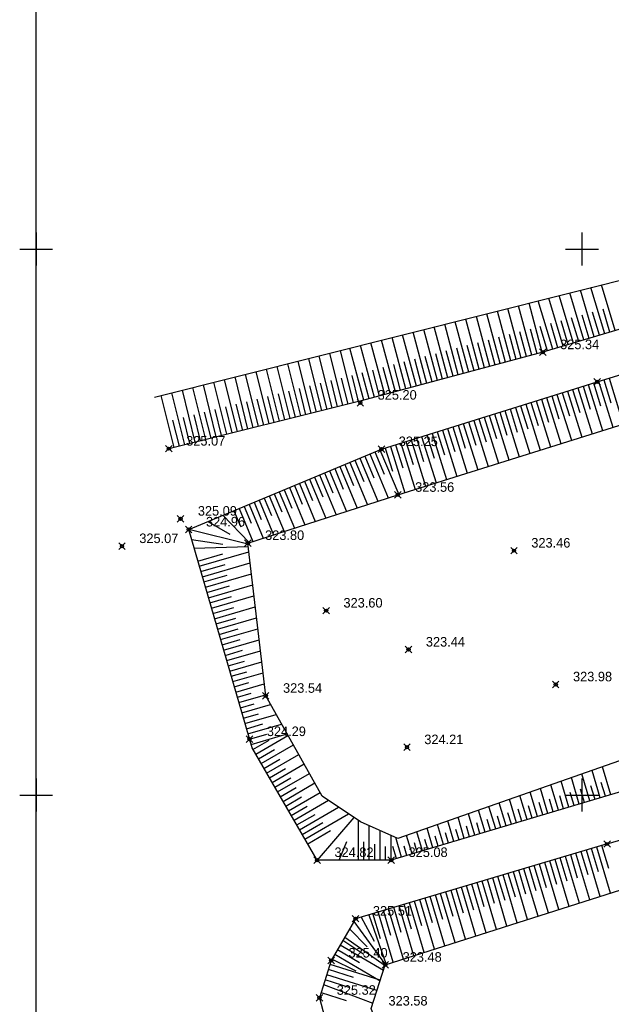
# Model space of a CAD drawing. Header units: metres. Extents: x 703769 to 722343, y 4313031 to 4317457.
# Tile 177 of 256: x 707527 to 707581, y 4314059 to 4314149. Entities that reach past the tile are written whole.
import ezdxf

# ---------------------------------------------------------------- set-up
doc = ezdxf.new("R2010")
doc.units = ezdxf.units.M
doc.header["$LTSCALE"] = 0.5
doc.header["$PDMODE"] = 35
doc.header["$PDSIZE"] = 0.3
for name, color, linetype in [('(001) Сетка', 92, 'Continuous'), ('(002) Рамка', 7, 'Continuous'), ('(004) Точки рельефа', 7, 'Continuous'), ('(035) Откосы', 7, 'Continuous')]:
    doc.layers.add(name, color=color, linetype=linetype)
doc.styles.add('D-431', font='txt')

# ---------------------------------------------------------------- blocks, each defined once
blk = doc.blocks.new('Setka')
at = {"layer": '(001) Сетка'}
for p, q in [((0, 1.5), (0, -1.5)), ((-1.5, 0), (1.5, 0))]:
    blk.add_line(p, q, dxfattribs=at)

msp = doc.modelspace()

# ---------------------------------------------------------------- linework, layer by layer
at = {"layer": '(002) Рамка', "color": 0}
msp.add_lwpolyline([(707528.465, 4316578.456), (708928.465, 4316578.456), (708928.465, 4313678.456), (707528.465, 4313678.456)], close=True, dxfattribs=at)
at = {"layer": '(035) Откосы'}
for p, q in [((707580.548, 4314120.697, 324.795), (707579.288, 4314124.921, 324.795)), ((707581.501, 4314120.981, 324.795), (707580.253, 4314125.164, 324.795)), ((707577.688, 4314119.844, 324.795), (707576.39, 4314124.195, 324.795)), ((707578.641, 4314120.128, 324.795), (707577.356, 4314124.437, 324.795)), ((707579.594, 4314120.412, 324.795), (707578.322, 4314124.679, 324.795)), ((707573.866, 4314118.734, 324.795), (707572.653, 4314123.257, 324.795)), ((707574.827, 4314118.992, 324.795), (707573.618, 4314123.499, 324.795)), ((707575.781, 4314119.275, 324.795), (707574.458, 4314123.71, 324.795)), ((707576.734, 4314119.559, 324.795), (707575.424, 4314123.952, 324.795)), ((707570.023, 4314117.702, 324.795), (707568.792, 4314122.288, 324.795)), ((707570.984, 4314117.96, 324.795), (707569.757, 4314122.531, 324.795)), ((707571.945, 4314118.218, 324.795), (707570.722, 4314122.773, 324.795)), ((707572.905, 4314118.476, 324.795), (707571.687, 4314123.015, 324.795)), ((707579.118, 4314120.27, 324.795), (707578.478, 4314122.414, 324.795)), ((707580.071, 4314120.554, 324.795), (707579.438, 4314122.677, 324.795)), ((707581.024, 4314120.839, 324.795), (707580.397, 4314122.941, 324.795)), ((707566.179, 4314116.671, 324.795), (707564.932, 4314121.32, 324.795)), ((707567.14, 4314116.929, 324.795), (707565.897, 4314121.562, 324.795)), ((707568.101, 4314117.187, 324.795), (707566.862, 4314121.804, 324.795)), ((707569.062, 4314117.445, 324.795), (707567.827, 4314122.046, 324.795)), ((707575.304, 4314119.133, 324.795), (707574.64, 4314121.361, 324.795)), ((707576.258, 4314119.417, 324.795), (707575.599, 4314121.624, 324.795)), ((707577.211, 4314119.701, 324.795), (707576.559, 4314121.887, 324.795)), ((707578.164, 4314119.986, 324.795), (707577.519, 4314122.151, 324.795)), ((707563.297, 4314115.897, 324.795), (707562.037, 4314120.594, 324.795)), ((707564.258, 4314116.155, 324.795), (707563.002, 4314120.836, 324.795)), ((707565.219, 4314116.413, 324.795), (707563.967, 4314121.078, 324.795)), ((707572.425, 4314118.347, 324.795), (707571.815, 4314120.62, 324.795)), ((707573.386, 4314118.605, 324.795), (707572.778, 4314120.87, 324.795)), ((707574.347, 4314118.863, 324.795), (707573.741, 4314121.12, 324.795)), ((707559.453, 4314114.866, 324.795), (707558.176, 4314119.625, 324.795)), ((707560.414, 4314115.124, 324.795), (707559.141, 4314119.867, 324.795)), ((707561.375, 4314115.382, 324.795), (707560.106, 4314120.109, 324.795)), ((707562.336, 4314115.64, 324.795), (707561.071, 4314120.351, 324.795)), ((707568.582, 4314117.316, 324.795), (707567.963, 4314119.62, 324.795)), ((707569.542, 4314117.574, 324.795), (707568.926, 4314119.87, 324.795)), ((707570.503, 4314117.831, 324.795), (707569.889, 4314120.12, 324.795)), ((707571.464, 4314118.089, 324.795), (707570.852, 4314120.37, 324.795)), ((707555.597, 4314113.885, 324.795), (707554.408, 4314118.68, 324.795)), ((707556.563, 4314114.124, 324.795), (707555.373, 4314118.922, 324.795)), ((707557.528, 4314114.364, 324.795), (707556.338, 4314119.164, 324.795)), ((707558.493, 4314114.608, 324.795), (707557.211, 4314119.383, 324.795)), ((707564.738, 4314116.284, 324.795), (707564.111, 4314118.62, 324.795)), ((707565.699, 4314116.542, 324.795), (707565.074, 4314118.87, 324.795)), ((707566.66, 4314116.8, 324.795), (707566.037, 4314119.12, 324.795)), ((707567.621, 4314117.058, 324.795), (707567, 4314119.37, 324.795)), ((707551.735, 4314112.927, 324.795), (707550.548, 4314117.711, 324.795)), ((707552.7, 4314113.166, 324.795), (707551.513, 4314117.953, 324.795)), ((707553.666, 4314113.406, 324.795), (707552.478, 4314118.195, 324.795)), ((707554.631, 4314113.645, 324.795), (707553.443, 4314118.438, 324.795)), ((707561.856, 4314115.511, 324.795), (707561.222, 4314117.87, 324.795)), ((707562.816, 4314115.768, 324.795), (707562.185, 4314118.12, 324.795)), ((707563.777, 4314116.026, 324.795), (707563.148, 4314118.37, 324.795)), ((707548.838, 4314112.208, 324.795), (707547.653, 4314116.985, 324.795)), ((707549.803, 4314112.448, 324.795), (707548.618, 4314117.227, 324.795)), ((707550.769, 4314112.687, 324.795), (707549.583, 4314117.469, 324.795)), ((707558.011, 4314114.483, 324.795), (707557.416, 4314116.884, 324.795)), ((707558.973, 4314114.737, 324.795), (707558.333, 4314117.121, 324.795)), ((707559.934, 4314114.995, 324.795), (707559.296, 4314117.371, 324.795)), ((707560.895, 4314115.253, 324.795), (707560.259, 4314117.62, 324.795)), ((707544.975, 4314111.251, 324.795), (707543.793, 4314116.017, 324.795)), ((707545.941, 4314111.49, 324.795), (707544.758, 4314116.259, 324.795)), ((707546.906, 4314111.729, 324.795), (707545.723, 4314116.501, 324.795)), ((707547.872, 4314111.969, 324.795), (707546.688, 4314116.743, 324.795)), ((707554.149, 4314113.526, 324.795), (707553.554, 4314115.921, 324.795)), ((707555.114, 4314113.765, 324.795), (707554.52, 4314116.162, 324.795)), ((707556.08, 4314114.005, 324.795), (707555.485, 4314116.403, 324.795)), ((707557.045, 4314114.244, 324.795), (707556.45, 4314116.643, 324.795)), ((707578.561, 4314115.895, 324.669), (707579.218, 4314113.792, 324.669)), ((707579.038, 4314116.044, 324.669), (707580.351, 4314111.838, 324.669)), ((707579.515, 4314116.193, 324.669), (707580.171, 4314114.09, 324.669)), ((707579.992, 4314116.341, 324.669), (707581.282, 4314112.131, 324.669)), ((707580.47, 4314116.488, 324.669), (707581.114, 4314114.384, 324.669)), ((707580.947, 4314116.634, 324.669), (707582.235, 4314112.431, 324.669)), ((707541.113, 4314110.293, 324.795), (707539.933, 4314115.048, 324.795)), ((707542.078, 4314110.532, 324.795), (707540.898, 4314115.29, 324.795)), ((707543.044, 4314110.772, 324.795), (707541.863, 4314115.532, 324.795)), ((707544.01, 4314111.011, 324.795), (707542.828, 4314115.775, 324.795)), ((707551.252, 4314112.807, 324.795), (707550.659, 4314115.199, 324.795)), ((707552.217, 4314113.047, 324.795), (707551.624, 4314115.439, 324.795)), ((707553.183, 4314113.286, 324.795), (707552.589, 4314115.68, 324.795)), ((707575.699, 4314115.001, 324.669), (707576.357, 4314112.895, 324.669)), ((707576.176, 4314115.15, 324.669), (707577.492, 4314110.938, 324.669)), ((707576.653, 4314115.299, 324.669), (707577.311, 4314113.194, 324.669)), ((707577.13, 4314115.448, 324.669), (707578.445, 4314111.238, 324.669)), ((707577.607, 4314115.597, 324.669), (707578.264, 4314113.493, 324.669)), ((707578.084, 4314115.746, 324.669), (707579.398, 4314111.538, 324.669)), ((707547.389, 4314111.849, 324.795), (707546.797, 4314114.236, 324.795)), ((707548.355, 4314112.089, 324.795), (707547.763, 4314114.476, 324.795)), ((707549.32, 4314112.328, 324.795), (707548.728, 4314114.717, 324.795)), ((707550.286, 4314112.568, 324.795), (707549.693, 4314114.958, 324.795)), ((707572.838, 4314114.108, 324.669), (707573.496, 4314111.998, 324.669)), ((707573.315, 4314114.257, 324.669), (707574.632, 4314110.039, 324.669)), ((707573.791, 4314114.406, 324.669), (707574.45, 4314112.297, 324.669)), ((707574.268, 4314114.555, 324.669), (707575.585, 4314110.339, 324.669)), ((707574.745, 4314114.704, 324.669), (707575.403, 4314112.596, 324.669)), ((707575.222, 4314114.853, 324.669), (707576.538, 4314110.638, 324.669)), ((707543.527, 4314110.891, 324.795), (707542.936, 4314113.272, 324.795)), ((707544.492, 4314111.131, 324.795), (707543.902, 4314113.513, 324.795)), ((707545.458, 4314111.37, 324.795), (707544.867, 4314113.754, 324.795)), ((707546.424, 4314111.61, 324.795), (707545.832, 4314113.995, 324.795)), ((707569.976, 4314113.214, 324.669), (707570.636, 4314111.102, 324.669)), ((707570.453, 4314113.363, 324.669), (707571.772, 4314109.139, 324.669)), ((707570.93, 4314113.512, 324.669), (707571.589, 4314111.401, 324.669)), ((707571.407, 4314113.661, 324.669), (707572.725, 4314109.439, 324.669)), ((707571.884, 4314113.81, 324.669), (707572.543, 4314111.699, 324.669)), ((707572.361, 4314113.959, 324.669), (707573.679, 4314109.739, 324.669)), ((707541.596, 4314110.412, 324.795), (707541.006, 4314112.791, 324.795)), ((707542.561, 4314110.652, 324.795), (707541.971, 4314113.032, 324.795)), ((707567.114, 4314112.321, 324.669), (707567.775, 4314110.205, 324.669)), ((707567.591, 4314112.47, 324.669), (707568.912, 4314108.239, 324.669)), ((707568.068, 4314112.618, 324.669), (707568.729, 4314110.504, 324.669)), ((707568.545, 4314112.767, 324.669), (707569.866, 4314108.539, 324.669)), ((707569.022, 4314112.916, 324.669), (707569.682, 4314110.803, 324.669)), ((707569.499, 4314113.065, 324.669), (707570.819, 4314108.839, 324.669)), ((707564.253, 4314111.427, 324.669), (707564.914, 4314109.308, 324.669)), ((707564.73, 4314111.576, 324.669), (707566.053, 4314107.34, 324.669)), ((707565.207, 4314111.725, 324.669), (707565.868, 4314109.607, 324.669)), ((707565.684, 4314111.874, 324.669), (707567.006, 4314107.64, 324.669)), ((707566.161, 4314112.023, 324.669), (707566.821, 4314109.906, 324.669)), ((707566.637, 4314112.172, 324.669), (707567.959, 4314107.94, 324.669)), ((707561.391, 4314110.533, 324.669), (707562.054, 4314108.412, 324.669)), ((707561.868, 4314110.682, 324.669), (707563.193, 4314106.44, 324.669)), ((707562.345, 4314110.831, 324.669), (707563.007, 4314108.711, 324.669)), ((707562.822, 4314110.98, 324.669), (707564.146, 4314106.74, 324.669)), ((707563.299, 4314111.129, 324.669), (707563.961, 4314109.01, 324.669)), ((707563.776, 4314111.278, 324.669), (707565.099, 4314107.04, 324.669)), ((707559.043, 4314109.69, 324.669), (707560.724, 4314105.658, 324.669)), ((707559.504, 4314109.882, 324.669), (707560.353, 4314107.847, 324.669)), ((707559.965, 4314110.074, 324.669), (707561.68, 4314105.964, 324.669)), ((707560.437, 4314110.235, 324.669), (707561.1, 4314108.113, 324.669)), ((707560.914, 4314110.384, 324.669), (707562.24, 4314106.14, 324.669)), ((707556.737, 4314108.728, 324.669), (707557.537, 4314106.81, 324.669)), ((707557.198, 4314108.92, 324.669), (707558.814, 4314105.046, 324.669)), ((707557.659, 4314109.112, 324.669), (707558.476, 4314107.156, 324.669)), ((707558.12, 4314109.305, 324.669), (707559.769, 4314105.352, 324.669)), ((707558.581, 4314109.497, 324.669), (707559.414, 4314107.501, 324.669)), ((707554.431, 4314107.766, 324.669), (707555.95, 4314104.126, 324.669)), ((707554.892, 4314107.958, 324.669), (707555.66, 4314106.119, 324.669)), ((707555.354, 4314108.151, 324.669), (707556.905, 4314104.433, 324.669)), ((707555.815, 4314108.343, 324.669), (707556.598, 4314106.464, 324.669)), ((707556.276, 4314108.535, 324.669), (707557.86, 4314104.739, 324.669)), ((707552.587, 4314106.996, 324.669), (707554.04, 4314103.514, 324.669)), ((707553.048, 4314107.189, 324.669), (707553.783, 4314105.428, 324.669)), ((707553.509, 4314107.381, 324.669), (707554.995, 4314103.82, 324.669)), ((707553.97, 4314107.573, 324.669), (707554.721, 4314105.773, 324.669)), ((707550.281, 4314106.034, 324.669), (707550.967, 4314104.391, 324.669)), ((707550.742, 4314106.227, 324.669), (707552.13, 4314102.901, 324.669)), ((707551.203, 4314106.419, 324.669), (707551.905, 4314104.737, 324.669)), ((707551.665, 4314106.612, 324.669), (707553.085, 4314103.207, 324.669)), ((707552.126, 4314106.804, 324.669), (707552.844, 4314105.082, 324.669)), ((707547.976, 4314105.072, 324.669), (707549.265, 4314101.982, 324.669)), ((707548.437, 4314105.265, 324.669), (707549.09, 4314103.7, 324.669)), ((707548.898, 4314105.457, 324.669), (707550.22, 4314102.288, 324.669)), ((707549.359, 4314105.65, 324.669), (707550.028, 4314104.046, 324.669)), ((707549.82, 4314105.842, 324.669), (707551.175, 4314102.595, 324.669)), ((707546.592, 4314104.495, 324.669), (707547.212, 4314103.009, 324.669)), ((707547.053, 4314104.688, 324.669), (707548.31, 4314101.676, 324.669)), ((707547.514, 4314104.88, 324.669), (707548.151, 4314103.354, 324.669)), ((707543.278, 4314099.885, 324.669), (707545.585, 4314100.554, 324.669)), ((707543.417, 4314099.405, 324.669), (707547.951, 4314100.721, 324.669)), ((707543.695, 4314098.445, 324.669), (707548.069, 4314099.715, 324.669)), ((707543.556, 4314098.925, 324.669), (707545.783, 4314099.571, 324.669)), ((707543.835, 4314097.965, 324.669), (707545.981, 4314098.588, 324.669)), ((707543.974, 4314097.486, 324.669), (707548.187, 4314098.708, 324.669)), ((707544.113, 4314097.006, 324.669), (707546.18, 4314097.606, 324.669)), ((707544.252, 4314096.526, 324.669), (707548.305, 4314097.702, 324.669)), ((707544.392, 4314096.046, 324.669), (707546.378, 4314096.623, 324.669)), ((707544.531, 4314095.566, 324.669), (707548.424, 4314096.696, 324.669)), ((707544.67, 4314095.086, 324.669), (707546.577, 4314095.64, 324.669)), ((707544.81, 4314094.606, 324.669), (707548.542, 4314095.69, 324.669)), ((707544.949, 4314094.127, 324.669), (707546.775, 4314094.657, 324.669)), ((707545.088, 4314093.647, 324.669), (707548.66, 4314094.683, 324.669)), ((707545.227, 4314093.167, 324.669), (707546.973, 4314093.674, 324.669)), ((707545.367, 4314092.687, 324.669), (707548.778, 4314093.677, 324.669)), ((707545.506, 4314092.207, 324.669), (707547.172, 4314092.691, 324.669)), ((707545.645, 4314091.727, 324.669), (707548.896, 4314092.671, 324.669)), ((707545.784, 4314091.248, 324.669), (707547.37, 4314091.708, 324.669)), ((707545.924, 4314090.768, 324.669), (707549.014, 4314091.665, 324.669)), ((707546.063, 4314090.288, 324.669), (707547.568, 4314090.725, 324.669)), ((707546.202, 4314089.808, 324.669), (707549.133, 4314090.659, 324.669)), ((707546.342, 4314089.328, 324.669), (707547.767, 4314089.742, 324.669)), ((707546.481, 4314088.848, 324.669), (707549.251, 4314089.652, 324.669)), ((707546.62, 4314088.368, 324.669), (707547.965, 4314088.759, 324.669)), ((707546.759, 4314087.889, 324.669), (707549.369, 4314088.646, 324.669)), ((707546.899, 4314087.409, 324.669), (707548.163, 4314087.776, 324.669)), ((707547.038, 4314086.929, 324.669), (707549.487, 4314087.64, 324.669)), ((707547.177, 4314086.449, 324.669), (707548.438, 4314086.815, 324.669)), ((707547.316, 4314085.969, 324.669), (707549.951, 4314086.734, 324.669)), ((707547.456, 4314085.489, 324.669), (707548.829, 4314085.888, 324.669)), ((707547.595, 4314085.01, 324.669), (707550.455, 4314085.84, 324.669)), ((707547.734, 4314084.53, 324.669), (707549.22, 4314084.961, 324.669)), ((707547.873, 4314084.05, 324.669), (707550.958, 4314084.945, 324.669)), ((707548.013, 4314083.57, 324.669), (707549.611, 4314084.034, 324.669)), ((707548.152, 4314083.09, 324.669), (707551.461, 4314084.051, 324.669)), ((707548.327, 4314082.626, 324.669), (707549.811, 4314083.487, 324.669)), ((707548.578, 4314082.194, 324.669), (707551.539, 4314083.913, 324.669)), ((707548.829, 4314081.762, 324.669), (707550.307, 4314082.619, 324.669)), ((707549.08, 4314081.329, 324.669), (707552.029, 4314083.042, 324.669)), ((707549.331, 4314080.897, 324.669), (707550.802, 4314081.752, 324.669)), ((707549.582, 4314080.465, 324.669), (707552.519, 4314082.171, 324.669)), ((707549.833, 4314080.033, 324.669), (707551.298, 4314080.884, 324.669)), ((707550.083, 4314079.601, 324.669), (707553.009, 4314081.3, 324.669)), ((707580.137, 4314078.2, 324.669), (707579.387, 4314080.717, 324.669)), ((707581.094, 4314078.486, 324.669), (707580.331, 4314081.047, 324.669)), ((707550.334, 4314079.169, 324.669), (707551.794, 4314080.017, 324.669)), ((707550.585, 4314078.737, 324.669), (707553.5, 4314080.429, 324.669)), ((707578.221, 4314077.63, 324.669), (707577.499, 4314080.055, 324.669)), ((707579.179, 4314077.915, 324.669), (707578.443, 4314080.386, 324.669)), ((707550.836, 4314078.305, 324.669), (707552.29, 4314079.149, 324.669)), ((707551.087, 4314077.873, 324.669), (707553.99, 4314079.558, 324.669)), ((707575.348, 4314076.773, 324.669), (707574.666, 4314079.062, 324.669)), ((707576.306, 4314077.059, 324.669), (707575.61, 4314079.393, 324.669)), ((707577.264, 4314077.344, 324.669), (707576.555, 4314079.724, 324.669)), ((707578.7, 4314077.772, 324.669), (707578.336, 4314078.996, 324.669)), ((707579.658, 4314078.058, 324.669), (707579.286, 4314079.304, 324.669)), ((707580.616, 4314078.343, 324.669), (707580.237, 4314079.613, 324.669)), ((707551.338, 4314077.441, 324.669), (707552.786, 4314078.282, 324.669)), ((707551.589, 4314077.009, 324.669), (707554.48, 4314078.687, 324.669)), ((707572.475, 4314075.917, 324.669), (707571.834, 4314078.07, 324.669)), ((707573.433, 4314076.203, 324.669), (707572.778, 4314078.401, 324.669)), ((707574.391, 4314076.488, 324.669), (707573.722, 4314078.731, 324.669)), ((707575.827, 4314076.916, 324.669), (707575.483, 4314078.072, 324.669)), ((707576.785, 4314077.202, 324.669), (707576.434, 4314078.38, 324.669)), ((707577.743, 4314077.487, 324.669), (707577.385, 4314078.688, 324.669)), ((707551.84, 4314076.576, 324.669), (707553.309, 4314077.429, 324.669)), ((707552.091, 4314076.144, 324.669), (707555.238, 4314077.972, 324.669)), ((707552.592, 4314075.28, 324.669), (707556.159, 4314077.351, 324.669)), ((707570.56, 4314075.347, 324.669), (707569.946, 4314077.408, 324.669)), ((707571.518, 4314075.632, 324.669), (707570.89, 4314077.739, 324.669)), ((707572.954, 4314076.06, 324.669), (707572.63, 4314077.148, 324.669)), ((707573.912, 4314076.345, 324.669), (707573.581, 4314077.456, 324.669)), ((707574.87, 4314076.631, 324.669), (707574.532, 4314077.764, 324.669)), ((707552.341, 4314075.712, 324.669), (707554.02, 4314076.687, 324.669)), ((707553.094, 4314074.416, 324.669), (707557.08, 4314076.73, 324.669)), ((707567.687, 4314074.49, 324.669), (707567.113, 4314076.415, 324.669)), ((707568.645, 4314074.776, 324.669), (707568.057, 4314076.746, 324.669)), ((707569.602, 4314075.061, 324.669), (707569.002, 4314077.077, 324.669)), ((707570.081, 4314075.204, 324.669), (707569.777, 4314076.223, 324.669)), ((707571.039, 4314075.489, 324.669), (707570.728, 4314076.531, 324.669)), ((707571.997, 4314075.775, 324.669), (707571.679, 4314076.839, 324.669)), ((707552.843, 4314074.848, 324.669), (707554.731, 4314075.944, 324.669)), ((707557.985, 4314072.496, 324.669), (707557.985, 4314076.121, 324.669)), ((707558.984, 4314072.496, 324.669), (707558.984, 4314075.637, 324.669)), ((707564.814, 4314073.634, 324.669), (707564.281, 4314075.423, 324.669)), ((707565.772, 4314073.92, 324.669), (707565.225, 4314075.754, 324.669)), ((707566.729, 4314074.205, 324.669), (707566.169, 4314076.085, 324.669)), ((707568.166, 4314074.633, 324.669), (707567.876, 4314075.607, 324.669)), ((707569.123, 4314074.919, 324.669), (707568.826, 4314075.915, 324.669)), ((707553.345, 4314073.984, 324.669), (707555.443, 4314075.202, 324.669)), ((707559.983, 4314072.496, 324.669), (707559.983, 4314075.197, 324.669)), ((707560.983, 4314072.496, 324.669), (707560.983, 4314074.757, 324.669)), ((707561.941, 4314072.778, 324.669), (707561.407, 4314074.57, 324.669)), ((707562.899, 4314073.064, 324.669), (707562.393, 4314074.761, 324.669)), ((707563.856, 4314073.349, 324.669), (707563.337, 4314075.092, 324.669)), ((707565.293, 4314073.777, 324.669), (707565.023, 4314074.683, 324.669)), ((707566.25, 4314074.062, 324.669), (707565.974, 4314074.991, 324.669)), ((707567.208, 4314074.348, 324.669), (707566.925, 4314075.299, 324.669)), ((707558.484, 4314072.496, 324.669), (707558.484, 4314074.176, 324.669)), ((707559.484, 4314072.496, 324.669), (707559.484, 4314073.957, 324.669)), ((707560.483, 4314072.496, 324.669), (707560.483, 4314073.737, 324.669)), ((707561.462, 4314072.636, 324.669), (707561.134, 4314073.735, 324.669)), ((707562.42, 4314072.921, 324.669), (707562.17, 4314073.758, 324.669)), ((707563.377, 4314073.206, 324.669), (707563.121, 4314074.066, 324.669)), ((707564.335, 4314073.492, 324.669), (707564.072, 4314074.375, 324.669)), ((707579.969, 4314071.432, 324.842), (707579.341, 4314073.547, 324.842)), ((707581.071, 4314069.467, 324.842), (707579.818, 4314073.689, 324.842)), ((707580.92, 4314071.724, 324.842), (707580.294, 4314073.83, 324.842)), ((707577.118, 4314070.555, 324.842), (707576.481, 4314072.699, 324.842)), ((707578.228, 4314068.562, 324.842), (707576.958, 4314072.84, 324.842)), ((707578.068, 4314070.847, 324.842), (707577.435, 4314072.982, 324.842)), ((707579.175, 4314068.864, 324.842), (707577.911, 4314073.123, 324.842)), ((707579.019, 4314071.14, 324.842), (707578.388, 4314073.265, 324.842)), ((707580.123, 4314069.165, 324.842), (707578.865, 4314073.406, 324.842)), ((707574.437, 4314067.356, 324.842), (707573.145, 4314071.708, 324.842)), ((707574.266, 4314069.678, 324.842), (707573.622, 4314071.85, 324.842)), ((707575.385, 4314067.658, 324.842), (707574.098, 4314071.991, 324.842)), ((707575.217, 4314069.971, 324.842), (707574.575, 4314072.133, 324.842)), ((707576.332, 4314067.959, 324.842), (707575.052, 4314072.274, 324.842)), ((707576.167, 4314070.263, 324.842), (707575.528, 4314072.416, 324.842)), ((707577.28, 4314068.261, 324.842), (707576.005, 4314072.557, 324.842)), ((707571.594, 4314066.452, 324.842), (707570.285, 4314070.86, 324.842)), ((707571.415, 4314068.802, 324.842), (707570.762, 4314071.001, 324.842)), ((707572.541, 4314066.753, 324.842), (707571.239, 4314071.142, 324.842)), ((707572.365, 4314069.094, 324.842), (707571.715, 4314071.284, 324.842)), ((707573.489, 4314067.055, 324.842), (707572.192, 4314071.425, 324.842)), ((707573.316, 4314069.386, 324.842), (707572.668, 4314071.567, 324.842)), ((707568.75, 4314065.547, 324.842), (707567.426, 4314070.011, 324.842)), ((707568.563, 4314067.925, 324.842), (707567.902, 4314070.152, 324.842)), ((707569.698, 4314065.849, 324.842), (707568.379, 4314070.294, 324.842)), ((707569.514, 4314068.217, 324.842), (707568.855, 4314070.435, 324.842)), ((707570.646, 4314066.15, 324.842), (707569.332, 4314070.577, 324.842)), ((707570.464, 4314068.509, 324.842), (707569.809, 4314070.718, 324.842)), ((707564.761, 4314066.756, 324.842), (707564.089, 4314069.02, 324.842)), ((707565.907, 4314064.643, 324.842), (707564.566, 4314069.162, 324.842)), ((707565.712, 4314067.048, 324.842), (707565.042, 4314069.303, 324.842)), ((707566.855, 4314064.944, 324.842), (707565.519, 4314069.445, 324.842)), ((707566.662, 4314067.341, 324.842), (707565.996, 4314069.586, 324.842)), ((707567.803, 4314065.246, 324.842), (707566.472, 4314069.728, 324.842)), ((707567.613, 4314067.633, 324.842), (707566.949, 4314069.869, 324.842)), ((707561.91, 4314065.879, 324.842), (707561.23, 4314068.172, 324.842)), ((707563.064, 4314063.738, 324.842), (707561.706, 4314068.313, 324.842)), ((707562.86, 4314066.172, 324.842), (707562.183, 4314068.455, 324.842)), ((707564.012, 4314064.039, 324.842), (707562.659, 4314068.596, 324.842)), ((707563.811, 4314066.464, 324.842), (707563.136, 4314068.737, 324.842)), ((707564.96, 4314064.341, 324.842), (707563.613, 4314068.879, 324.842)), ((707560.009, 4314065.295, 324.842), (707559.323, 4314067.606, 324.842)), ((707561.169, 4314063.135, 324.842), (707559.8, 4314067.747, 324.842)), ((707560.959, 4314065.587, 324.842), (707560.276, 4314067.889, 324.842)), ((707562.116, 4314063.436, 324.842), (707560.753, 4314068.03, 324.842)), ((707560.285, 4314062.39, 324.842), (707556.315, 4314064.702, 324.842)), ((707558.487, 4314063.84, 324.842), (707556.565, 4314065.132, 324.842)), ((707559.972, 4314061.422, 324.842), (707555.814, 4314063.843, 324.842)), ((707558.097, 4314063.089, 324.842), (707556.065, 4314064.272, 324.842)), ((707559.995, 4314061.494, 324.842), (707555.387, 4314062.951, 324.842)), ((707557.786, 4314062.34, 324.842), (707555.564, 4314063.413, 324.842)), ((707559.69, 4314060.548, 324.842), (707555.087, 4314062.003, 324.842)), ((707557.54, 4314061.749, 324.842), (707555.237, 4314062.477, 324.842)), ((707557.237, 4314060.802, 324.842), (707554.937, 4314061.529, 324.842))]:
    msp.add_line(p, q, dxfattribs=at)
at = {"layer": '(035) Откосы', "flags": 128}
for points, elevation in [([(707539.301, 4314114.89), (707607.411, 4314131.977)], 324.795), ([(707608.295, 4314128.592), (707608.295, 4314128.592), (707594.549, 4314124.873), (707574.876, 4314119.005), (707558.238, 4314114.54), (707540.63, 4314110.173), (707540.63, 4314110.173)], 324.795), ([(707542.442, 4314102.764), (707560.093, 4314110.128), (707579.86, 4314116.301), (707595.962, 4314121.235), (707610.728, 4314124.903), (707619.375, 4314089.893), (707560.995, 4314072.496), (707554.209, 4314072.496), (707548.247, 4314082.764), (707542.442, 4314102.764)], 324.669), ([(707547.856, 4314101.53), (707561.599, 4314105.939), (707582.319, 4314112.457), (707604.359, 4314119.371), (707606.53, 4314119.422), (707608.504, 4314117.743), (707611.54, 4314107.28), (707614.502, 4314095.276), (707614.631, 4314093.382), (707612.803, 4314092.33), (707599.138, 4314087.638), (707561.602, 4314074.484), (707558.174, 4314075.993), (707554.665, 4314078.358), (707549.499, 4314087.538), (707547.856, 4314101.53)], 323.502), ([(707544.201, 4314103.498), (707546.219, 4314102.356)], 324.669), ([(707547.979, 4314101.569), (707545.576, 4314104.071)], 323.502), ([(707547.868, 4314101.423), (707542.442, 4314102.764)], 323.502), ([(707542.701, 4314101.871), (707545.576, 4314101.433)], 324.669), ([(707547.898, 4314101.173), (707542.941, 4314101.046)], 323.502), ([(707580.771, 4314073.972), (707600.836, 4314079.863), (707621.682, 4314085.852), (707627.512, 4314066.627), (707630.406, 4314054.537), (707596.396, 4314041.534), (707570.785, 4314032.965), (707567.025, 4314032.098), (707563.646, 4314031.782)], 324.842), ([(707587.12, 4314042.744), (707569.461, 4314037.834), (707566.013, 4314042.031), (707563.435, 4314047.391), (707559.156, 4314058.896), (707560.452, 4314062.907), (707582.68, 4314069.979), (707603.382, 4314076.548), (707618.9, 4314079.718), (707623.057, 4314065.761), (707625.172, 4314054.559), (707612.322, 4314050.485), (707587.12, 4314042.744)], 322.815), ([(707557.563, 4314076.405), (707554.209, 4314072.496)], 323.502), ([(707580.771, 4314073.972), (707557.73, 4314067.133), (707555.495, 4314063.294), (707554.416, 4314059.882), (707558.532, 4314044.244)], 324.842), ([(707556.235, 4314072.496), (707556.932, 4314074.208)], 324.669), ([(707558.243, 4314067.285), (707559.431, 4314065.074)], 324.842), ([(707558.935, 4314067.478), (707560.527, 4314062.931)], -0.295), ([(707557.573, 4314066.863), (707560.483, 4314062.917)], 324.842), ([(707556.752, 4314065.453), (707560.432, 4314062.846)], 324.842), ([(707557.185, 4314066.197), (707558.801, 4314064.542)], 324.842), ([(707554.802, 4314061.102), (707559.314, 4314059.385)], 324.842), ([(707554.571, 4314060.371), (707556.862, 4314059.63)], 324.842)]:
    msp.add_lwpolyline(points, dxfattribs=dict(at, elevation=elevation))
at = {"color": 0, "linetype": 'ByBlock', "lineweight": -2, "transparency": 16777216}
for p in [(707574.876, 4314119.005, 325.338), (707579.86, 4314116.301, 325.29), (707558.163, 4314114.379, 325.197), (707540.63, 4314110.173, 325.068), (707560.093, 4314110.128, 325.252), (707561.599, 4314105.939, 323.564), (707541.696, 4314103.756, 325.09), (707542.442, 4314102.764, 324.964), (707536.333, 4314101.247, 325.073), (707547.856, 4314101.53, 323.797), (707572.238, 4314100.832, 323.463), (707555.033, 4314095.34, 323.602), (707562.581, 4314091.773, 323.445), (707576.058, 4314088.582, 323.979), (707549.499, 4314087.538, 323.545), (707548.013, 4314083.57, 324.291), (707562.437, 4314082.835, 324.208), (707580.771, 4314073.972, 325.137), (707554.209, 4314072.496, 324.821), (707560.995, 4314072.496, 325.078), (707557.73, 4314067.133, 325.506), (707555.495, 4314063.294, 325.402), (707560.452, 4314062.907, 323.485), (707554.416, 4314059.882, 325.317)]:
    msp.add_point(p, dxfattribs=at)

# ---------------------------------------------------------------- block references
at = {"layer": '(001) Сетка'}
for p in [(707528.465, 4314128.456), (707578.465, 4314128.456), (707528.465, 4314078.456), (707578.465, 4314078.456)]:
    msp.add_blockref('Setka', p, dxfattribs=at)

# ---------------------------------------------------------------- texts
at = {"layer": '(004) Точки рельефа', "style": 'D-431'}
for s, p in [('325.34', (707576.462, 4314119.286, 325.338)), ('325.20', (707559.749, 4314114.661, 325.197)), ('325.07', (707542.216, 4314110.455, 325.068)), ('325.25', (707561.679, 4314110.409, 325.252)), ('323.56', (707563.185, 4314106.224, 323.564)), ('325.09', (707543.282, 4314104.04, 325.09)), ('324.96', (707544.028, 4314103.049, 324.964)), ('325.07', (707537.919, 4314101.529, 325.073)), ('323.80', (707549.442, 4314101.813, 323.797)), ('323.46', (707573.824, 4314101.118, 323.463)), ('323.60', (707556.62, 4314095.625, 323.602)), ('323.44', (707564.167, 4314092.052, 323.445)), ('323.98', (707577.644, 4314088.867, 323.979)), ('323.54', (707551.085, 4314087.819, 323.545)), ('324.29', (707549.599, 4314083.854, 324.291)), ('324.21', (707564.023, 4314083.114, 324.208)), ('324.82', (707555.795, 4314072.78, 324.821)), ('325.08', (707562.581, 4314072.78, 325.078)), ('325.51', (707559.316, 4314067.414, 325.506)), ('325.40', (707557.081, 4314063.576, 325.402)), ('323.48', (707562.038, 4314063.19, 323.485)), ('325.32', (707556.002, 4314060.163, 325.317)), ('323.58', (707560.742, 4314059.179, 323.578))]:
    msp.add_text(s, height=0.875, dxfattribs=at).set_placement(p)

doc.saveas('drawing.dxf')
